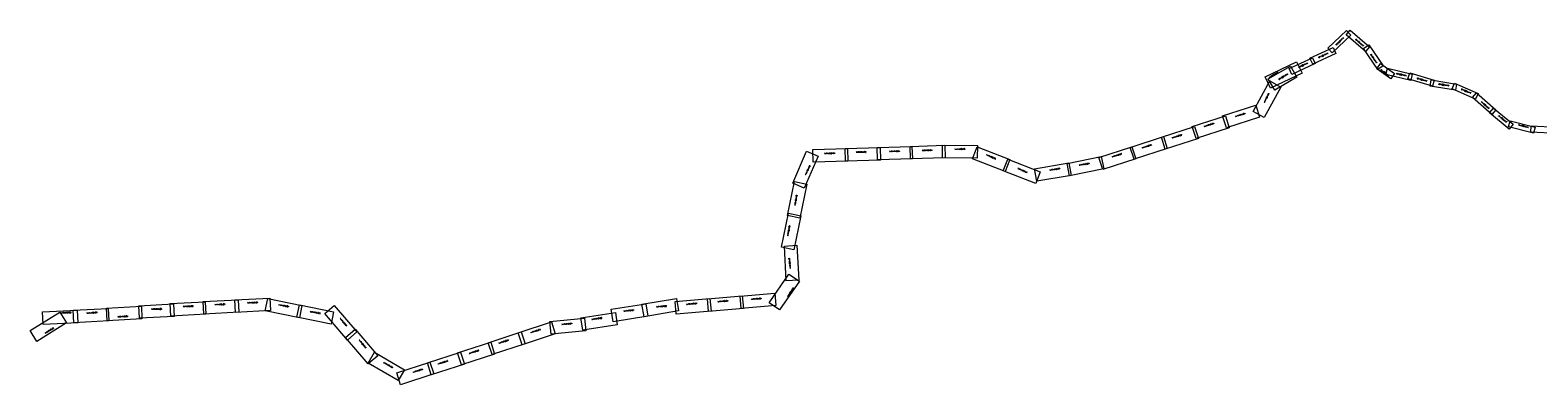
# Model space of a CAD drawing. Header units: metres. Extents: x 3439820 to 3477866, y 5467250 to 5490835.
# Tile 1 of 8: x 3439820 to 3456968, y 5480222 to 5484254. Entities that reach past the tile are written whole.
import ezdxf

# ---------------------------------------------------------------- set-up
doc = ezdxf.new("R2010")
doc.units = ezdxf.units.M
doc.header["$MEASUREMENT"] = 0
for name, color, linetype, lineweight in [('3_XXX_0005_Blattnummer', 7, 'Continuous', 0), ('3_XXX_0005_Blattschnitt', 7, 'Continuous', 0), ('4_XXX_9340_Blattnummer', 7, 'Continuous', 0), ('4_XXX_9340_Blattschnitt', 7, 'Continuous', 0)]:
    doc.layers.add(name, color=color, linetype=linetype, lineweight=lineweight)
doc.styles.add('Style-STANDARD', font='STANDARD.shx')

msp = doc.modelspace()

# ---------------------------------------------------------------- linework, layer by layer
at = {"layer": '3_XXX_0005_Blattschnitt'}
for points in [[(3454581, 5484048), (3454790, 5484249), (3454840, 5484197), (3454630, 5483996)], [(3454834, 5484254), (3455055, 5484065), (3455008, 5484010), (3454787, 5484200)], [(3455044, 5484087), (3455209, 5483847), (3455150, 5483807), (3454985, 5484046)], [(3454140, 5483817), (3454404, 5483939), (3454434, 5483874), (3454170, 5483752)], [(3454376, 5483934), (3454640, 5484056), (3454670, 5483990), (3454407, 5483869)], [(3453902, 5483700), (3454154, 5483845), (3454227, 5483719), (3453975, 5483573)], [(3455177, 5483874), (3455338, 5483760), (3455297, 5483701), (3455135, 5483815)], [(3455258, 5483821), (3455540, 5483753), (3455524, 5483683), (3455241, 5483751)], [(3455511, 5483768), (3455789, 5483685), (3455769, 5483616), (3455490, 5483699)], [(3455756, 5483689), (3456043, 5483641), (3456031, 5483571), (3455745, 5483618)], [(3456022, 5483652), (3456289, 5483536), (3456260, 5483470), (3455993, 5483586)], [(3456272, 5483541), (3456490, 5483349), (3456443, 5483295), (3456225, 5483487)], [(3456464, 5483369), (3456689, 5483184), (3456643, 5483129), (3456419, 5483313)], [(3456654, 5483224), (3456936, 5483151), (3456918, 5483082), (3456636, 5483154)], [(3456893, 5483165), (3457184, 5483152), (3457180, 5483080), (3456890, 5483093)]]:
    msp.add_3dface(points, dxfattribs=at)
at = {"layer": '4_XXX_9340_Blattschnitt'}
for points in [[(3453867, 5483724), (3454225, 5483896), (3454287, 5483766), (3453929, 5483595)], [(3453729, 5483329), (3453919, 5483677), (3454045, 5483608), (3453855, 5483260)], [(3453382, 5483279), (3453759, 5483401), (3453803, 5483264), (3453426, 5483143)], [(3453037, 5483160), (3453414, 5483282), (3453458, 5483145), (3453081, 5483024)], [(3452332, 5482922), (3452710, 5483044), (3452754, 5482907), (3452376, 5482786)], [(3452686, 5483036), (3453064, 5483158), (3453108, 5483021), (3452730, 5482900)], [(3448493, 5482515), (3448651, 5482879), (3448783, 5482822), (3448625, 5482458)], [(3448721, 5482898), (3449118, 5482909), (3449122, 5482766), (3448726, 5482754)], [(3449091, 5482908), (3449487, 5482920), (3449492, 5482777), (3449095, 5482765)], [(3449453, 5482922), (3449849, 5482933), (3449854, 5482790), (3449457, 5482778)], [(3449829, 5482933), (3450225, 5482945), (3450229, 5482801), (3449833, 5482790)], [(3450197, 5482946), (3450594, 5482942), (3450593, 5482798), (3450196, 5482802)], [(3450591, 5482926), (3450961, 5482783), (3450909, 5482649), (3450539, 5482793)], [(3451975, 5482807), (3452352, 5482929), (3452396, 5482792), (3452019, 5482671)], [(3450940, 5482787), (3451309, 5482644), (3451257, 5482510), (3450888, 5482653)], [(3451244, 5482678), (3451635, 5482744), (3451659, 5482603), (3451268, 5482537)], [(3451613, 5482738), (3452001, 5482818), (3452030, 5482677), (3451641, 5482597)], [(3448434, 5482146), (3448514, 5482534), (3448654, 5482505), (3448575, 5482117)], [(3448365, 5481785), (3448444, 5482173), (3448585, 5482144), (3448505, 5481756)], [(3448420, 5481405), (3448398, 5481800), (3448541, 5481809), (3448564, 5481413)], [(3448226, 5481155), (3448451, 5481481), (3448569, 5481400), (3448344, 5481073)], [(3441413, 5481147), (3441809, 5481167), (3441817, 5481024), (3441421, 5481004)], [(3441789, 5481169), (3442185, 5481189), (3442192, 5481046), (3441796, 5481025)], [(3442150, 5481187), (3442546, 5481208), (3442553, 5481065), (3442157, 5481044)], [(3442522, 5481202), (3442911, 5481124), (3442882, 5480983), (3442494, 5481062)], [(3446779, 5481137), (3447170, 5481204), (3447194, 5481063), (3446803, 5480996)], [(3447157, 5481168), (3447552, 5481202), (3447564, 5481059), (3447169, 5481025)], [(3447524, 5481200), (3447920, 5481234), (3447932, 5481091), (3447537, 5481057)], [(3447896, 5481231), (3448291, 5481265), (3448303, 5481122), (3447908, 5481088)], [(3439820, 5480838), (3440157, 5481047), (3440233, 5480926), (3439896, 5480716)], [(3439960, 5481051), (3440356, 5481071), (3440364, 5480928), (3439968, 5480908)], [(3440311, 5481071), (3440707, 5481091), (3440714, 5480948), (3440318, 5480927)], [(3440689, 5481094), (3441085, 5481115), (3441092, 5480972), (3440696, 5480951)], [(3441055, 5481121), (3441451, 5481142), (3441459, 5480998), (3441063, 5480978)], [(3442882, 5481131), (3443271, 5481052), (3443242, 5480911), (3442854, 5480990)], [(3443279, 5481125), (3443537, 5480824), (3443428, 5480730), (3443170, 5481031)], [(3446084, 5480984), (3446476, 5481045), (3446498, 5480904), (3446106, 5480842)], [(3446430, 5481081), (3446822, 5481142), (3446844, 5481001), (3446452, 5480939)], [(3443516, 5480854), (3443774, 5480552), (3443665, 5480459), (3443407, 5480760)], [(3445029, 5480701), (3445406, 5480825), (3445451, 5480688), (3445074, 5480565)], [(3445372, 5480813), (3445748, 5480937), (3445793, 5480800), (3445416, 5480677)], [(3445731, 5480940), (3446126, 5480979), (3446140, 5480836), (3445745, 5480797)], [(3444681, 5480584), (3445058, 5480708), (3445103, 5480572), (3444726, 5480448)], [(3443736, 5480592), (3444079, 5480393), (3444007, 5480269), (3443664, 5480468)], [(3443989, 5480358), (3444366, 5480481), (3444411, 5480345), (3444034, 5480222)], [(3444338, 5480471), (3444715, 5480594), (3444760, 5480458), (3444383, 5480334)]]:
    msp.add_3dface(points, dxfattribs=at)

# ---------------------------------------------------------------- texts
at = {"layer": '3_XXX_0005_Blattnummer', "style": 'Style-STANDARD'}
for s, rotation, p in [('3-XXX-0005-103', 223.7918, (3454755, 5484171)), ('3-XXX-0005-104', 139.3788, (3454988, 5484079)), ('3-XXX-0005-102', 204.7918, (3454579, 5483996)), ('3-XXX-0005-105', 124.5416, (3455139, 5483886)), ('3-XXX-0005-101', 204.7918, (3454350, 5483885)), ('3-XXX-0005-106', 144.7346, (3455280, 5483740)), ('3-XXX-0005-107', 166.5416, (3455476, 5483739)), ('3-XXX-0005-108', 163.5416, (3455709, 5483679)), ('3-XXX-0005-109', 170.5416, (3455957, 5483627)), ('3-XXX-0005-110', 156.5416, (3456208, 5483542)), ('3-XXX-0005-111', 138.5416, (3456416, 5483368)), ('3-XXX-0005-112', 140.5416, (3456616, 5483212)), ('3-XXX-0005-113', 165.5416, (3456865, 5483152))]:
    msp.add_text(s, height=10, rotation=rotation, dxfattribs=at).set_placement(p)
at = {"layer": '3_XXX_0005_Blattnummer', "insert": (3454120, 5483758), "char_height": 10, "attachment_point": 7, "rotation": 209.9841, "line_spacing_factor": 0.6, "style": 'Style-STANDARD'}
msp.add_mtext('3-XXX-0005-100', dxfattribs=at)
at = {"layer": '4_XXX_9340_Blattnummer', "char_height": 10, "attachment_point": 7, "line_spacing_factor": 0.6, "style": 'Style-STANDARD'}
for s, insert, rotation in [('4-XXX-9340-046', (3453914, 5483713), 29.9841), ('4-XXX-9340-045', (3453861, 5483429), 63.9206), ('4-XXX-9340-044', (3453529, 5483269), 17.0149), ('4-XXX-9340-042', (3452808, 5483025), 17.0149), ('4-XXX-9340-043', (3453172, 5483155), 17.0149), ('4-XXX-9340-032', (3449212, 5482863), 1.0161), ('4-XXX-9340-033', (3449592, 5482872), 1.0161), ('4-XXX-9340-034', (3449963, 5482883), 1.0161), ('4-XXX-9340-035', (3450335, 5482896), 1.0161), ('4-XXX-9340-041', (3452467, 5482912), 17.0149), ('4-XXX-9340-030', (3448642, 5482607), 63.9206), ('4-XXX-9340-031', (3448854, 5482848), 1.0161), ('4-XXX-9340-036', (3450694, 5482833), 335.9529), ('4-XXX-9340-039', (3451751, 5482716), 8.7246), ('4-XXX-9340-040', (3452125, 5482809), 17.0149), ('4-XXX-9340-037', (3451052, 5482678), 335.9529), ('4-XXX-9340-038', (3451417, 5482659), 8.7246), ('4-XXX-9340-029', (3448524, 5482263), 80.2146), ('4-XXX-9340-028', (3448442, 5481915), 80.0649), ('4-XXX-9340-027', (3448471, 5481547), 95.4428), ('4-XXX-9340-008', (3442292, 5481151), 0.8168), ('4-XXX-9340-023', (3447286, 5481133), 4.6095), ('4-XXX-9340-024', (3447641, 5481163), 4.6095), ('4-XXX-9340-025', (3448019, 5481190), 4.6095), ('4-XXX-9340-026', (3448438, 5481224), 55.0223), ('4-XXX-9340-002', (3440170, 5481035), 2.8859), ('4-XXX-9340-003', (3440464, 5481032), 3.9255), ('4-XXX-9340-004', (3440815, 5480991), 2.4668), ('4-XXX-9340-005', (3441201, 5481078), 0.8168), ('4-XXX-9340-006', (3441559, 5481109), 0.8168), ('4-XXX-9340-007', (3441920, 5481130), 0.8168), ('4-XXX-9340-009', (3442645, 5481127), 349.7093), ('4-XXX-9340-010', (3443005, 5481050), 349.7093), ('4-XXX-9340-020', (3446209, 5480961), 8.4291), ('4-XXX-9340-021', (3446571, 5481055), 6.1163), ('4-XXX-9340-022', (3446942, 5481104), 4.6095), ('4-XXX-9340-001', (3439990, 5480804), 31.5904), ('4-XXX-9340-011', (3443342, 5480974), 310.262), ('4-XXX-9340-018', (3445513, 5480811), 17.3512), ('4-XXX-9340-019', (3445866, 5480905), 4.5306), ('4-XXX-9340-012', (3443559, 5480727), 310.262), ('4-XXX-9340-017', (3445152, 5480691), 17.3512), ('4-XXX-9340-013', (3443838, 5480471), 330.4066), ('4-XXX-9340-015', (3444459, 5480454), 17.3512), ('4-XXX-9340-016', (3444814, 5480574), 17.3512), ('4-XXX-9340-014', (3444175, 5480360), 17.3512)]:
    msp.add_mtext(s, dxfattribs=dict(at, insert=insert, rotation=rotation))

doc.saveas('drawing.dxf')
